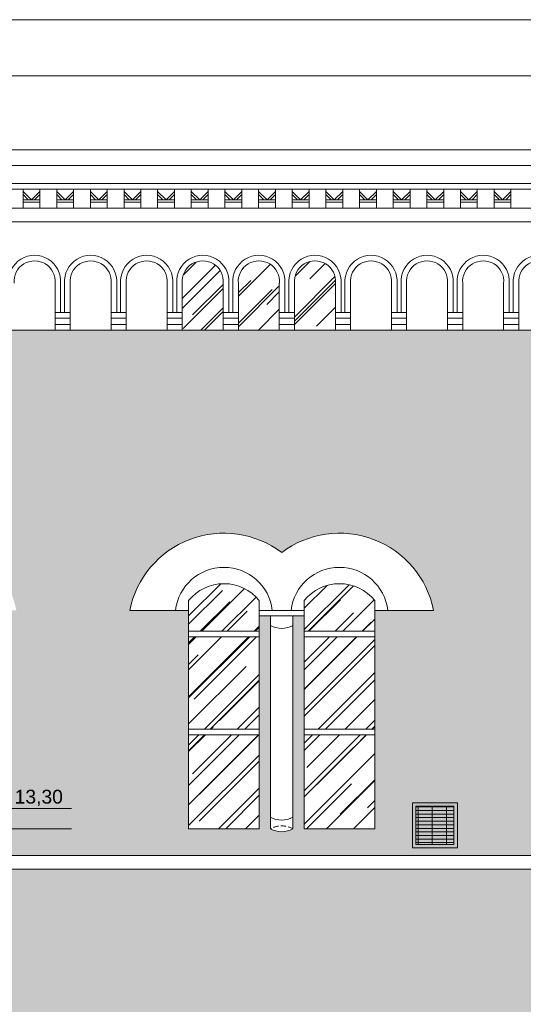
# Model space of a CAD drawing. Header units: millimetres. Extents: x -5254 to 173417, y -28809 to -6400.
# Tile 175 of 256: x 129627 to 130076, y -18585 to -17707. Entities that reach past the tile are written whole.
import ezdxf

# ---------------------------------------------------------------- set-up
doc = ezdxf.new("R2010")
doc.units = ezdxf.units.MM
doc.linetypes.add('HIDDEN', pattern=[9.525, 6.35, -3.175])
for name, color, linetype, lineweight in [('mre_cegła', 7, 'Continuous', 5), ('mre_cienka', 7, 'Continuous', 15), ('mre_cienkie', 7, 'Continuous', 9), ('mre_drewno', 7, 'Continuous', 9), ('mre_koty', 7, 'Continuous', 13), ('mre_szyby', 7, 'Continuous', 13), ('mre_tabela', 7, 'Continuous', 20), ('mre_wentylacja', 7, 'Continuous', 9)]:
    doc.layers.add(name, color=color, linetype=linetype, lineweight=lineweight)
doc.styles.add('TABELKA', font='arial.ttf')
pattern_1 = [(45, (103653.63, -20518.618), (21.552615, 57.47364), [381, -50.8, 127, -25.4]), (45, (103668.536, -20485.75), (-41.847994, 5.92697), [76.2, -8.382, 152.4, -19.05]), (45, (103647.343, -20494.372), (81.36112, 105.428207), [203.2, -35.56, 101.6, -25.4])]

# ---------------------------------------------------------------- blocks, each defined once
blk = doc.blocks.new('KOTA')
at = {"color": 0}
for p, q in [((0, 0), (0, 50)), ((-16.57, 20), (76.79, 20)), ((-16.57, 20), (0, 0))]:
    blk.add_line(p, q, dxfattribs=at)
at = {"color": 0, "style": 'TABELKA', "flags": 4}
blk.add_attdef('POZIOM', (1.41, 25), '', height=13.67, rotation=360, dxfattribs=at)

msp = doc.modelspace()

# ---------------------------------------------------------------- hatches: boundary and pattern name
at = {"layer": 'mre_cegła'}
h = msp.add_hatch(dxfattribs=at)
h.set_pattern_fill('AR-BRSTD', color=256, scale=0.11)
h.set_pattern_definition([(0, (103653.629, -20518.6184), (0, 7.451598), []), (90, (103653.629, -20518.618), (-11.176, 7.451598), [7.451598, -7.451598])])
h.paths.add_polyline_path([(130361.99, -18464.55), (129199.99, -18464.55), (129199.99, -18972.05), (129606.8, -18972.05), (129591.89, -18954.05), (129606.8, -18954.05), (129606.8, -18972.05), (130361.99, -18972.05)])
h.paths.add_polyline_path([(129968.58, -18654.19), (129968.58, -18679.16), (129958.58, -18679.16), (129958.58, -18871.05), (129968.08, -18871.05), (129968.08, -18892.05), (129943.58, -18892.05), (129943.58, -18886.05), (129933.49, -18886.05), (129928.49, -18886.05), (129792.49, -18886.05), (129787.58, -18886.05), (129777.58, -18886.05), (129777.58, -18892.05), (129753.08, -18892.05), (129753.08, -18871.05), (129762.58, -18871.05), (129762.58, -18679.16), (129752.58, -18679.16), (129752.58, -18654.19, -0.343883)], flags=16)
h.paths.add_polyline_path([(129943.49, -18679.09), (129943.49, -18679.16, 0.326659), (129777.49, -18679.16), (129777.49, -18679.23, -0.32666)], flags=0)
h.paths.add_polyline_path([(129928.49, -18687.05), (129928.49, -18881.05), (129792.49, -18881.05), (129792.49, -18687.05, -0.294118)], flags=0)
h.paths.add_polyline_path([(129596.58, -18654.19), (129596.58, -18679.16), (129586.58, -18679.16), (129586.58, -18871.05), (129596.08, -18871.05), (129596.08, -18892.05), (129571.58, -18892.05), (129571.58, -18886.05), (129561.49, -18886.05), (129556.49, -18886.05), (129420.49, -18886.05), (129415.58, -18886.05), (129405.58, -18886.05), (129405.58, -18892.05), (129381.08, -18892.05), (129381.08, -18871.05), (129390.58, -18871.05), (129390.58, -18679.16), (129380.58, -18679.16), (129380.58, -18654.19, -0.343883)], flags=16)
h.paths.add_polyline_path([(129855.49, -18742.33), (129865.49, -18742.33), (129865.49, -18744.33), (129855.49, -18744.33)], flags=0)
h.paths.add_polyline_path([(129571.49, -18679.16, 0.326659), (129405.49, -18679.16), (129405.49, -18679.23, -0.32666), (129571.49, -18679.09)], flags=0)
h.paths.add_polyline_path([(129556.49, -18687.05), (129556.49, -18881.05), (129420.49, -18881.05), (129420.49, -18687.05, -0.294118)], flags=0)
h.paths.add_polyline_path([(129865.49, -18754.33), (129865.49, -18756.33), (129855.49, -18756.33), (129855.49, -18754.33)], flags=0)
h.paths.add_polyline_path([(129493.49, -18742.33), (129493.49, -18744.33), (129483.49, -18744.33), (129483.49, -18742.33)], flags=0)
h.paths.add_polyline_path([(129493.49, -18754.33), (129493.49, -18756.33), (129483.49, -18756.33), (129483.49, -18754.33)], flags=0)
h.paths.add_polyline_path([(129614.36, -18886.05), (129599.45, -18868.05), (129614.36, -18868.05)], flags=16)
h.paths.add_polyline_path([(130122.58, -18654.19, -0.343883), (130338.58, -18654.19), (130338.58, -18679.16), (130328.58, -18679.16), (130328.58, -18871.05), (130338.08, -18871.05), (130338.08, -18892.05), (130313.58, -18892.05), (130313.58, -18886.05), (130303.49, -18886.05), (130298.49, -18886.05), (130162.49, -18886.05), (130157.58, -18886.05), (130147.58, -18886.05), (130147.58, -18892.05), (130123.08, -18892.05), (130123.08, -18871.05), (130132.58, -18871.05), (130132.58, -18679.16), (130122.58, -18679.16)], flags=16)
h.paths.add_polyline_path([(130313.49, -18679.09), (130313.49, -18679.16, 0.326659), (130147.49, -18679.16), (130147.49, -18679.23, -0.32666)], flags=0)
h.paths.add_polyline_path([(130162.49, -18687.05, -0.294118), (130298.49, -18687.05), (130298.49, -18881.05), (130162.49, -18881.05)], flags=0)
h.paths.add_polyline_path([(130235.49, -18742.33), (130235.49, -18744.33), (130225.49, -18744.33), (130225.49, -18742.33)], flags=0)
h.paths.add_polyline_path([(130235.49, -18754.33), (130235.49, -18756.33), (130225.49, -18756.33), (130225.49, -18754.33)], flags=0)
h.paths.add_polyline_path([(132107.49, -18464.55), (130923.49, -18464.55), (130923.49, -18972.05), (132107.49, -18972.05)])
h.paths.add_polyline_path([(131185.08, -18654.19), (131185.08, -18679.16), (131175.08, -18679.16), (131175.08, -18871.05), (131184.58, -18871.05), (131184.58, -18892.05), (131160.08, -18892.05), (131160.08, -18886.05), (131149.99, -18886.05), (131144.99, -18886.05), (131008.99, -18886.05), (131004.08, -18886.05), (130994.08, -18886.05), (130994.08, -18892.05), (130969.58, -18892.05), (130969.58, -18871.05), (130979.08, -18871.05), (130979.08, -18679.16), (130969.08, -18679.16), (130969.08, -18654.19, -0.343883)], flags=16)
h.paths.add_polyline_path([(131159.99, -18679.09), (131159.99, -18679.16, 0.326659), (130993.99, -18679.16), (130993.99, -18679.23, -0.32666)], flags=0)
h.paths.add_polyline_path([(131144.99, -18687.05), (131144.99, -18881.05), (131008.99, -18881.05), (131008.99, -18687.05, -0.294118)], flags=0)
h.paths.add_polyline_path([(131071.99, -18742.33), (131081.99, -18742.33), (131081.99, -18744.33), (131071.99, -18744.33)], flags=0)
h.paths.add_polyline_path([(131081.99, -18754.33), (131081.99, -18756.33), (131071.99, -18756.33), (131071.99, -18754.33)], flags=0)
h.paths.add_polyline_path([(131339.08, -18654.19, -0.343883), (131555.08, -18654.19), (131555.08, -18679.16), (131545.08, -18679.16), (131545.08, -18871.05), (131554.58, -18871.05), (131554.58, -18892.05), (131530.08, -18892.05), (131530.08, -18886.05), (131519.99, -18886.05), (131514.99, -18886.05), (131378.99, -18886.05), (131374.08, -18886.05), (131364.08, -18886.05), (131364.08, -18892.05), (131339.58, -18892.05), (131339.58, -18871.05), (131349.08, -18871.05), (131349.08, -18679.16), (131339.08, -18679.16)], flags=16)
h.paths.add_polyline_path([(131529.99, -18679.09), (131529.99, -18679.16, 0.326659), (131363.99, -18679.16), (131363.99, -18679.23, -0.32666)], flags=0)
h.paths.add_polyline_path([(131378.99, -18687.05, -0.294118), (131514.99, -18687.05), (131514.99, -18881.05), (131378.99, -18881.05)], flags=0)
h.paths.add_polyline_path([(131451.99, -18742.33), (131451.99, -18744.33), (131441.99, -18744.33), (131441.99, -18742.33)], flags=0)
h.paths.add_polyline_path([(131451.99, -18754.33), (131451.99, -18756.33), (131441.99, -18756.33), (131441.99, -18754.33)], flags=0)
h.paths.add_polyline_path([(131711.08, -18654.19, -0.343883), (131927.08, -18654.19), (131927.08, -18679.16), (131917.08, -18679.16), (131917.08, -18871.05), (131926.58, -18871.05), (131926.58, -18892.05), (131902.08, -18892.05), (131902.08, -18886.05), (131891.99, -18886.05), (131886.99, -18886.05), (131750.99, -18886.05), (131746.08, -18886.05), (131736.08, -18886.05), (131736.08, -18892.05), (131711.58, -18892.05), (131711.58, -18871.05), (131721.08, -18871.05), (131721.08, -18679.16), (131711.08, -18679.16)], flags=16)
h.paths.add_polyline_path([(131901.99, -18679.09), (131901.99, -18679.16, 0.326659), (131735.99, -18679.16), (131735.99, -18679.23, -0.32666)], flags=0)
h.paths.add_polyline_path([(131750.99, -18687.05, -0.294118), (131886.99, -18687.05), (131886.99, -18881.05), (131750.99, -18881.05)], flags=0)
h.paths.add_polyline_path([(131823.99, -18742.33), (131823.99, -18744.33), (131813.99, -18744.33), (131813.99, -18742.33)], flags=0)
h.paths.add_polyline_path([(131823.99, -18754.33), (131823.99, -18756.33), (131813.99, -18756.33), (131813.99, -18754.33)], flags=0)
h.paths.add_polyline_path([(131937.17, -18865.55), (131952.08, -18865.55), (131952.08, -18883.55)], flags=16)
h.paths.add_polyline_path([(131929.61, -18951.55), (131944.52, -18951.55), (131944.52, -18969.55)], flags=16)
h.paths.add_polyline_path([(132107.49, -17983.88), (130923.49, -17983.88), (130923.49, -18452.55), (132107.49, -18452.55)])
h.paths.add_polyline_path([(131212.5, -18233.78), (131160.08, -18233.78), (131160.08, -18428.62), (131097.08, -18428.62), (131097.08, -18238.78), (131087.08, -18238.78), (131087.08, -18428.62, -0.256629), (131067.08, -18428.62), (131067.08, -18238.78), (131057.08, -18238.78), (131057.08, -18428.62), (130994.08, -18428.62), (130994.08, -18233.78), (130941.67, -18233.78, -0.552546), (131077.08, -18182.22, -0.552546)], flags=16)
h.paths.add_polyline_path([(131447.08, -18182.22, -0.552546), (131582.5, -18233.78), (131530.08, -18233.78), (131530.08, -18428.62), (131467.08, -18428.62), (131467.08, -18238.78), (131457.08, -18238.78), (131457.08, -18428.62, -0.256629), (131437.08, -18428.62), (131437.08, -18238.78), (131427.08, -18238.78), (131427.08, -18428.62), (131364.08, -18428.62), (131364.08, -18233.78), (131311.67, -18233.78, -0.552546)], flags=16)
h.paths.add_polyline_path([(131819.08, -18182.22, -0.552546), (131954.5, -18233.78), (131902.08, -18233.78), (131902.08, -18428.62), (131839.08, -18428.62), (131839.08, -18238.78), (131829.08, -18238.78), (131829.08, -18428.62, -0.256629), (131809.08, -18428.62), (131809.08, -18238.78), (131799.08, -18238.78), (131799.08, -18428.62), (131736.08, -18428.62), (131736.08, -18233.78), (131683.67, -18233.78, -0.552546)], flags=16)
h.paths.add_polyline_path([(131919.54, -18410.62), (131934.44, -18410.62), (131934.44, -18428.62)], flags=16)
h.paths.add_polyline_path([(130361.99, -17983.88), (129199.99, -17983.88), (129199.99, -18452.55), (130361.99, -18452.55), (130361.99, -18233.78), (130313.58, -18233.78), (130313.58, -18428.62), (130250.58, -18428.62), (130250.58, -18238.78), (130240.58, -18238.78), (130240.58, -18428.62, -0.256629), (130220.58, -18428.62), (130220.58, -18238.78), (130210.58, -18238.78), (130210.58, -18428.62), (130147.58, -18428.62), (130147.58, -18233.78), (130095.17, -18233.78, -0.552546), (130230.58, -18182.22, -0.498751), (130361.99, -18219.94)])
h.paths.add_polyline_path([(129996, -18233.78), (129943.58, -18233.78), (129943.58, -18428.62), (129880.58, -18428.62), (129880.58, -18238.78), (129870.58, -18238.78), (129870.58, -18428.62, -0.256629), (129850.58, -18428.62), (129850.58, -18238.78), (129840.58, -18238.78), (129840.58, -18428.62), (129777.58, -18428.62), (129777.58, -18233.78), (129725.17, -18233.78, -0.552546), (129860.58, -18182.22, -0.552546)], flags=16)
h.paths.add_polyline_path([(129624, -18233.78), (129571.58, -18233.78), (129571.58, -18428.62), (129508.58, -18428.62), (129508.58, -18238.78), (129498.58, -18238.78), (129498.58, -18428.62, -0.256629), (129478.58, -18428.62), (129478.58, -18238.78), (129468.58, -18238.78), (129468.58, -18428.62), (129405.58, -18428.62), (129405.58, -18233.78), (129353.17, -18233.78, -0.552546), (129488.58, -18182.22, -0.552546)], flags=16)
h.paths.add_polyline_path([(129603.94, -18410.62), (129603.94, -18428.62), (129589.04, -18410.62)], flags=16)
h.paths.add_polyline_path([(131614.3, -18436.18), (131679.52, -18436.18), (131679.52, -18414), (131614.3, -18414)], flags=24)
h.paths.add_polyline_path([(131934.49, -18412.25), (131999.7, -18412.25), (131999.7, -18390.07), (131934.49, -18390.07)], flags=24)
h.paths.add_polyline_path([(129283.8, -18436.18), (129349.02, -18436.18), (129349.02, -18414), (129283.8, -18414)], flags=24)
h.paths.add_polyline_path([(129603.99, -18412.25), (129669.2, -18412.25), (129669.2, -18390.07), (129603.99, -18390.07)], flags=24)
at = {"layer": 'mre_szyby'}
h = msp.add_hatch(dxfattribs=at)
h.set_pattern_fill('AR-RROOF', color=256, angle=45)
h.set_pattern_definition(pattern_1)
h.paths.add_polyline_path([(129458.47, -17942.11, 1.09589), (129421.97, -17942.11), (129421.97, -17983.88), (129458.47, -17983.88), (129458.47, -17968.21)])
h.paths.add_polyline_path([(129471.97, -17942.11), (129471.97, -17983.88), (129508.47, -17983.88), (129508.47, -17942.11, 1.09589)])
h.paths.add_polyline_path([(129808.47, -17942.11, 1.09589), (129771.97, -17942.11), (129771.97, -17983.88), (129808.47, -17983.88), (129808.47, -17968.21)])
h.paths.add_polyline_path([(129858.47, -17942.11, 1.09589), (129821.97, -17942.11), (129821.97, -17983.88), (129858.47, -17983.88), (129858.47, -17968.21)])
h.paths.add_polyline_path([(129908.47, -17942.11, 1.09589), (129871.97, -17942.11), (129871.97, -17983.88), (129908.47, -17983.88), (129908.47, -17968.21)])
h.paths.add_polyline_path([(130158.47, -17942.11, 1.09589), (130121.97, -17942.11), (130121.97, -17983.88), (130158.47, -17983.88), (130158.47, -17968.21)])
h.paths.add_polyline_path([(130208.47, -17942.11, 1.09589), (130171.97, -17942.11), (130171.97, -17983.88), (130208.47, -17983.88), (130208.47, -17968.21)])
h.paths.add_polyline_path([(130258.47, -17942.11, 1.09589), (130221.97, -17942.11), (130221.97, -17983.88), (130258.47, -17983.88)])
h = msp.add_hatch(dxfattribs=at)
h.set_pattern_fill('AR-RROOF', color=256, angle=45)
h.set_pattern_definition(pattern_1)
h.paths.add_polyline_path([(129468.58, -18224.98, 0.47619), (129405.58, -18224.98), (129405.58, -18252.5), (129468.58, -18252.5)])
h.paths.add_polyline_path([(129468.58, -18257.5), (129405.58, -18257.5), (129405.58, -18339.79), (129468.58, -18339.79)])
h.paths.add_polyline_path([(129468.58, -18344.79), (129405.58, -18344.79), (129405.58, -18428.62), (129468.58, -18428.62)])
h.paths.add_polyline_path([(129571.58, -18344.79), (129508.58, -18344.79), (129508.58, -18428.62), (129571.58, -18428.62)])
h.paths.add_polyline_path([(129571.58, -18257.5), (129508.58, -18257.5), (129508.58, -18339.79), (129571.58, -18339.79)])
h.paths.add_polyline_path([(129571.58, -18224.98, 0.47619), (129508.58, -18224.98), (129508.58, -18252.5), (129571.58, -18252.5)])
h.paths.add_polyline_path([(129840.58, -18224.98, 0.47619), (129777.58, -18224.98), (129777.58, -18252.5), (129840.58, -18252.5)])
h.paths.add_polyline_path([(129840.58, -18257.5), (129777.58, -18257.5), (129777.58, -18339.79), (129840.58, -18339.79)])
h.paths.add_polyline_path([(129840.58, -18344.79), (129777.58, -18344.79), (129777.58, -18428.62), (129840.58, -18428.62)])
h.paths.add_polyline_path([(129943.58, -18344.79), (129880.58, -18344.79), (129880.58, -18428.62), (129943.58, -18428.62)])
h.paths.add_polyline_path([(129943.58, -18257.5), (129880.58, -18257.5), (129880.58, -18339.79), (129943.58, -18339.79)])
h.paths.add_polyline_path([(129880.58, -18224.98), (129880.58, -18252.5), (129943.58, -18252.5), (129943.58, -18224.98, 0.47619)])
h.paths.add_polyline_path([(130313.58, -18224.98, 0.47619), (130250.58, -18224.98), (130250.58, -18252.5), (130313.58, -18252.5)])
h.paths.add_polyline_path([(130210.58, -18224.98, 0.47619), (130147.58, -18224.98), (130147.58, -18252.5), (130210.58, -18252.5)])
h.paths.add_polyline_path([(130210.58, -18257.5), (130147.58, -18257.5), (130147.58, -18339.79), (130210.58, -18339.79)])
h.paths.add_polyline_path([(130313.58, -18257.5), (130250.58, -18257.5), (130250.58, -18339.79), (130313.58, -18339.79)])
h.paths.add_polyline_path([(130210.58, -18344.79), (130147.58, -18344.79), (130147.58, -18428.62), (130210.58, -18428.62)])
h.paths.add_polyline_path([(130313.58, -18344.79), (130250.58, -18344.79), (130250.58, -18428.62), (130313.58, -18428.62)])
h.paths.add_polyline_path([(129556.49, -18687.05, 0.133862), (129493.49, -18667.15), (129493.49, -18742.33), (129556.49, -18742.33)])
h.paths.add_polyline_path([(129483.49, -18667.15, 0.133862), (129420.49, -18687.05), (129420.49, -18742.33), (129483.49, -18742.33)])
h.paths.add_polyline_path([(129483.49, -18756.33), (129420.49, -18756.33), (129420.49, -18810.61), (129483.49, -18810.61)])
h.paths.add_polyline_path([(129483.49, -18829.63), (129483.49, -18815.61), (129420.49, -18815.61), (129420.49, -18881.05), (129483.49, -18881.05)])
h.paths.add_polyline_path([(129556.49, -18815.61), (129493.49, -18815.61), (129493.49, -18829.63), (129493.49, -18881.05), (129556.49, -18881.05)])
h.paths.add_polyline_path([(129556.49, -18756.33), (129493.49, -18756.33), (129493.49, -18810.61), (129556.49, -18810.61)])
h.paths.add_polyline_path([(129928.49, -18687.05, 0.133862), (129865.49, -18667.15), (129865.49, -18742.33), (129928.49, -18742.33)])
h.paths.add_polyline_path([(129855.49, -18667.15, 0.133862), (129792.49, -18687.05), (129792.49, -18742.33), (129855.49, -18742.33)])
h.paths.add_polyline_path([(129855.49, -18756.33), (129792.49, -18756.33), (129792.49, -18810.61), (129855.49, -18810.61)])
h.paths.add_polyline_path([(129928.49, -18756.33), (129865.49, -18756.33), (129865.49, -18810.61), (129928.49, -18810.61)])
h.paths.add_polyline_path([(129855.49, -18829.63), (129855.49, -18815.61), (129792.49, -18815.61), (129792.49, -18881.05), (129855.49, -18881.05)])
h.paths.add_polyline_path([(129928.49, -18815.61), (129865.49, -18815.61), (129865.49, -18829.63), (129865.49, -18881.05), (129928.49, -18881.05)])
h.paths.add_polyline_path([(130225.49, -18667.15, 0.133862), (130162.49, -18687.05), (130162.49, -18742.33), (130225.49, -18742.33)])
h.paths.add_polyline_path([(130298.49, -18687.05, 0.133862), (130235.49, -18667.15), (130235.49, -18742.33), (130298.49, -18742.33)])
h.paths.add_polyline_path([(130225.49, -18756.33), (130162.49, -18756.33), (130162.49, -18810.61), (130225.49, -18810.61)])
h.paths.add_polyline_path([(130298.49, -18756.33), (130235.49, -18756.33), (130235.49, -18810.61), (130298.49, -18810.61)])
h.paths.add_polyline_path([(130225.49, -18829.63), (130225.49, -18815.61), (130162.49, -18815.61), (130162.49, -18881.05), (130225.49, -18881.05)])
h.paths.add_polyline_path([(130298.49, -18815.61), (130235.49, -18815.61), (130235.49, -18829.63), (130235.49, -18881.05), (130298.49, -18881.05)])
h.paths.add_polyline_path([(129483.49, -19085.15, 0.133862), (129420.49, -19105.05), (129420.49, -19160.33), (129483.49, -19160.33)])
h.paths.add_polyline_path([(129556.49, -19105.05, 0.133862), (129493.49, -19085.15), (129493.49, -19160.33), (129556.49, -19160.33)])
h.paths.add_polyline_path([(129483.49, -19174.33), (129420.49, -19174.33), (129420.49, -19228.61), (129483.49, -19228.61)])
h.paths.add_polyline_path([(129556.49, -19174.33), (129493.49, -19174.33), (129493.49, -19228.61), (129556.49, -19228.61)])
h.paths.add_polyline_path([(129483.49, -19247.63), (129483.49, -19233.61), (129420.49, -19233.61), (129420.49, -19299.05), (129483.49, -19299.05)])
h.paths.add_polyline_path([(129556.49, -19233.61), (129493.49, -19233.61), (129493.49, -19247.63), (129493.49, -19299.05), (129556.49, -19299.05)])
h.paths.add_polyline_path([(129855.49, -19085.15, 0.133862), (129792.49, -19105.05), (129792.49, -19160.33), (129855.49, -19160.33)])
h.paths.add_polyline_path([(129928.49, -19105.05, 0.133862), (129865.49, -19085.15), (129865.49, -19160.33), (129928.49, -19160.33)])
h.paths.add_polyline_path([(129855.49, -19174.33), (129792.49, -19174.33), (129792.49, -19228.61), (129855.49, -19228.61)])
h.paths.add_polyline_path([(129928.49, -19174.33), (129865.49, -19174.33), (129865.49, -19228.61), (129928.49, -19228.61)])
h.paths.add_polyline_path([(129855.49, -19247.63), (129855.49, -19233.61), (129792.49, -19233.61), (129792.49, -19299.05), (129855.49, -19299.05)])
h.paths.add_polyline_path([(129928.49, -19233.61), (129865.49, -19233.61), (129865.49, -19247.63), (129865.49, -19299.05), (129928.49, -19299.05)])
h.paths.add_polyline_path([(130225.49, -19085.15, 0.133862), (130162.49, -19105.05), (130162.49, -19160.33), (130225.49, -19160.33)])
h.paths.add_polyline_path([(130298.49, -19105.05, 0.133862), (130235.49, -19085.15), (130235.49, -19160.33), (130298.49, -19160.33)])
h.paths.add_polyline_path([(130225.49, -19174.33), (130162.49, -19174.33), (130162.49, -19228.61), (130225.49, -19228.61)])
h.paths.add_polyline_path([(130298.49, -19174.33), (130235.49, -19174.33), (130235.49, -19228.61), (130298.49, -19228.61)])
h.paths.add_polyline_path([(130225.49, -19247.63), (130225.49, -19233.61), (130162.49, -19233.61), (130162.49, -19299.05), (130225.49, -19299.05)])
h.paths.add_polyline_path([(130298.49, -19233.61), (130235.49, -19233.61), (130235.49, -19247.63), (130235.49, -19299.05), (130298.49, -19299.05)])
h.paths.add_polyline_path([(129483.49, -19504.18, 0.153939), (129430.49, -19524.05), (129430.49, -19579.33), (129483.49, -19579.33)])
h.paths.add_polyline_path([(129546.49, -19524.05, 0.153939), (129493.49, -19504.18), (129493.49, -19579.33), (129546.49, -19579.33)])
h.paths.add_polyline_path([(129483.49, -19593.33), (129430.49, -19593.33), (129430.49, -19647.61), (129483.49, -19647.61)])
h.paths.add_polyline_path([(129546.49, -19593.33), (129493.49, -19593.33), (129493.49, -19647.61), (129546.49, -19647.61)])
h.paths.add_polyline_path([(129483.49, -19666.63), (129483.49, -19652.61), (129430.49, -19652.61), (129430.49, -19718.05), (129483.49, -19718.05)])
h.paths.add_polyline_path([(129546.49, -19652.61), (129493.49, -19652.61), (129493.49, -19666.63), (129493.49, -19718.05), (129546.49, -19718.05)])
h.paths.add_polyline_path([(129855.49, -19504.18, 0.153939), (129802.49, -19524.05), (129802.49, -19579.33), (129855.49, -19579.33)])
h.paths.add_polyline_path([(129918.49, -19524.05, 0.153939), (129865.49, -19504.18), (129865.49, -19579.33), (129918.49, -19579.33)])
h.paths.add_polyline_path([(129855.49, -19593.33), (129802.49, -19593.33), (129802.49, -19647.61), (129855.49, -19647.61)])
h.paths.add_polyline_path([(129918.49, -19593.33), (129865.49, -19593.33), (129865.49, -19647.61), (129918.49, -19647.61)])
h.paths.add_polyline_path([(129855.49, -19666.63), (129855.49, -19652.61), (129802.49, -19652.61), (129802.49, -19718.05), (129855.49, -19718.05)])
h.paths.add_polyline_path([(129918.49, -19652.61), (129865.49, -19652.61), (129865.49, -19666.63), (129865.49, -19718.05), (129918.49, -19718.05)])
h.paths.add_polyline_path([(130225.49, -19504.18, 0.153939), (130172.49, -19524.05), (130172.49, -19579.33), (130225.49, -19579.33)])
h.paths.add_polyline_path([(130288.49, -19524.05, 0.153939), (130235.49, -19504.18), (130235.49, -19579.33), (130288.49, -19579.33)])
h.paths.add_polyline_path([(130225.49, -19593.33), (130172.49, -19593.33), (130172.49, -19647.61), (130225.49, -19647.61)])
h.paths.add_polyline_path([(130288.49, -19593.33), (130235.49, -19593.33), (130235.49, -19647.61), (130288.49, -19647.61)])
h.paths.add_polyline_path([(130225.49, -19666.63), (130225.49, -19652.61), (130172.49, -19652.61), (130172.49, -19718.05), (130225.49, -19718.05)])
h.paths.add_polyline_path([(130288.49, -19652.61), (130235.49, -19652.61), (130235.49, -19666.63), (130235.49, -19718.05), (130288.49, -19718.05)])
h.paths.add_polyline_path([(131134.99, -19652.61), (131081.99, -19652.61), (131081.99, -19666.63), (131081.99, -19718.05), (131134.99, -19718.05)])
h.paths.add_polyline_path([(131071.99, -19666.63), (131071.99, -19652.61), (131018.99, -19652.61), (131018.99, -19718.05), (131071.99, -19718.05)])
h.paths.add_polyline_path([(131071.99, -19593.33), (131018.99, -19593.33), (131018.99, -19647.61), (131071.99, -19647.61)])
h.paths.add_polyline_path([(131134.99, -19593.33), (131081.99, -19593.33), (131081.99, -19647.61), (131134.99, -19647.61)])
h.paths.add_polyline_path([(131134.99, -19524.05, 0.153939), (131081.99, -19504.18), (131081.99, -19579.33), (131134.99, -19579.33)])
h.paths.add_polyline_path([(131071.99, -19504.18, 0.153939), (131018.99, -19524.05), (131018.99, -19579.33), (131071.99, -19579.33)])
at = {"layer": 'mre_wentylacja'}
h = msp.add_hatch(dxfattribs=at)
h.set_pattern_fill('GRATE', color=256, scale=4)
h.set_pattern_definition([(0, (153337.4014, -7934.8488), (0, 3.175), []), (90, (153337.401, -7934.849), (-12.7, 8e-16), [])])
h.paths.add_polyline_path([(130014.19, -18408.57), (129980.19, -18408.57), (129980.19, -18442.57), (130014.19, -18442.57)])

# ---------------------------------------------------------------- linework, layer by layer
at = {"layer": 'mre_cienka'}
for points in [[(129199.99, -17823.11), (132107.49, -17823.11)], [(129199.99, -17837.11), (132107.49, -17837.11)]]:
    msp.add_lwpolyline(points, dxfattribs=at)
at = {"layer": 'mre_cienkie'}
msp.add_line((129673.05, -18428.62), (129589.04, -18428.62), dxfattribs=at)
for points in [[(132107.49, -17837.11), (129199.99, -17837.11)], [(132107.49, -17853.11), (129199.99, -17853.11)], [(132107.49, -17858.11), (129199.99, -17858.11)], [(129629.99, -17875.11), (129629.99, -17858.11)], [(129629.99, -17860.11), (129637.49, -17867.61)], [(129644.99, -17860.11), (129637.49, -17867.61)], [(129644.99, -17875.11), (129644.99, -17858.11)], [(129659.99, -17875.11), (129659.99, -17858.11)], [(129659.99, -17860.11), (129667.49, -17867.61)], [(129674.99, -17860.11), (129667.49, -17867.61)], [(129674.99, -17875.11), (129674.99, -17858.11)], [(129689.99, -17875.11), (129689.99, -17858.11)], [(129689.99, -17860.11), (129697.49, -17867.61)], [(129704.99, -17860.11), (129697.49, -17867.61)], [(129704.99, -17875.11), (129704.99, -17858.11)], [(129719.99, -17875.11), (129719.99, -17858.11)], [(129719.99, -17860.11), (129727.49, -17867.61)], [(129734.99, -17860.11), (129727.49, -17867.61)], [(129734.99, -17875.11), (129734.99, -17858.11)], [(129749.99, -17875.11), (129749.99, -17858.11)], [(129749.99, -17860.11), (129757.49, -17867.61)], [(129764.99, -17860.11), (129757.49, -17867.61)], [(129764.99, -17875.11), (129764.99, -17858.11)], [(129779.99, -17875.11), (129779.99, -17858.11)], [(129779.99, -17860.11), (129787.49, -17867.61)], [(129794.99, -17860.11), (129787.49, -17867.61)], [(129794.99, -17875.11), (129794.99, -17858.11)], [(129809.99, -17875.11), (129809.99, -17858.11)], [(129809.99, -17860.11), (129817.49, -17867.61)], [(129824.99, -17860.11), (129817.49, -17867.61)], [(129824.99, -17875.11), (129824.99, -17858.11)], [(129839.99, -17875.11), (129839.99, -17858.11)], [(129839.99, -17860.11), (129847.49, -17867.61)], [(129854.99, -17860.11), (129847.49, -17867.61)], [(129854.99, -17875.11), (129854.99, -17858.11)], [(129869.99, -17875.11), (129869.99, -17858.11)], [(129869.99, -17860.11), (129877.49, -17867.61)], [(129884.99, -17860.11), (129877.49, -17867.61)], [(129884.99, -17875.11), (129884.99, -17858.11)], [(129899.99, -17875.11), (129899.99, -17858.11)], [(129899.99, -17860.11), (129907.49, -17867.61)], [(129914.99, -17860.11), (129907.49, -17867.61)], [(129914.99, -17875.11), (129914.99, -17858.11)], [(129929.99, -17875.11), (129929.99, -17858.11)], [(129929.99, -17860.11), (129937.49, -17867.61)], [(129944.99, -17860.11), (129937.49, -17867.61)], [(129944.99, -17875.11), (129944.99, -17858.11)], [(129959.99, -17875.11), (129959.99, -17858.11)], [(129959.99, -17860.11), (129967.49, -17867.61)], [(129974.99, -17860.11), (129967.49, -17867.61)], [(129974.99, -17875.11), (129974.99, -17858.11)], [(129989.99, -17875.11), (129989.99, -17858.11)], [(129989.99, -17860.11), (129997.49, -17867.61)], [(130004.99, -17860.11), (129997.49, -17867.61)], [(130004.99, -17875.11), (130004.99, -17858.11)], [(130019.99, -17875.11), (130019.99, -17858.11)], [(130019.99, -17860.11), (130027.49, -17867.61)], [(130034.99, -17860.11), (130027.49, -17867.61)], [(130034.99, -17875.11), (130034.99, -17858.11)], [(130049.99, -17875.11), (130049.99, -17858.11)], [(130049.99, -17860.11), (130057.49, -17867.61)], [(130064.99, -17860.11), (130057.49, -17867.61)], [(130064.99, -17875.11), (130064.99, -17858.11)], [(129629.99, -17862.93), (129634.66, -17867.61)], [(129637.49, -17867.61), (129629.99, -17867.61)], [(129637.49, -17869.61), (129629.99, -17869.61)], [(129637.49, -17867.61), (129644.99, -17867.61)], [(129637.49, -17869.61), (129644.99, -17869.61)], [(129644.99, -17862.93), (129640.32, -17867.61)], [(129659.99, -17862.93), (129664.66, -17867.61)], [(129667.49, -17867.61), (129659.99, -17867.61)], [(129667.49, -17869.61), (129659.99, -17869.61)], [(129667.49, -17867.61), (129674.99, -17867.61)], [(129667.49, -17869.61), (129674.99, -17869.61)], [(129674.99, -17862.93), (129670.32, -17867.61)], [(129689.99, -17862.93), (129694.66, -17867.61)], [(129697.49, -17867.61), (129689.99, -17867.61)], [(129697.49, -17869.61), (129689.99, -17869.61)], [(129697.49, -17867.61), (129704.99, -17867.61)], [(129697.49, -17869.61), (129704.99, -17869.61)], [(129704.99, -17862.93), (129700.32, -17867.61)], [(129719.99, -17862.93), (129724.66, -17867.61)], [(129727.49, -17867.61), (129719.99, -17867.61)], [(129727.49, -17869.61), (129719.99, -17869.61)], [(129727.49, -17867.61), (129734.99, -17867.61)], [(129727.49, -17869.61), (129734.99, -17869.61)], [(129734.99, -17862.93), (129730.32, -17867.61)], [(129749.99, -17862.93), (129754.66, -17867.61)], [(129757.49, -17867.61), (129749.99, -17867.61)], [(129757.49, -17869.61), (129749.99, -17869.61)], [(129757.49, -17867.61), (129764.99, -17867.61)], [(129757.49, -17869.61), (129764.99, -17869.61)], [(129764.99, -17862.93), (129760.32, -17867.61)], [(129779.99, -17862.93), (129784.66, -17867.61)], [(129787.49, -17867.61), (129779.99, -17867.61)], [(129787.49, -17869.61), (129779.99, -17869.61)], [(129787.49, -17867.61), (129794.99, -17867.61)], [(129787.49, -17869.61), (129794.99, -17869.61)], [(129794.99, -17862.93), (129790.32, -17867.61)], [(129809.99, -17862.93), (129814.66, -17867.61)], [(129817.49, -17867.61), (129809.99, -17867.61)], [(129817.49, -17869.61), (129809.99, -17869.61)], [(129817.49, -17867.61), (129824.99, -17867.61)], [(129817.49, -17869.61), (129824.99, -17869.61)], [(129824.99, -17862.93), (129820.32, -17867.61)], [(129839.99, -17862.93), (129844.66, -17867.61)], [(129847.49, -17867.61), (129839.99, -17867.61)], [(129847.49, -17869.61), (129839.99, -17869.61)], [(129847.49, -17867.61), (129854.99, -17867.61)], [(129847.49, -17869.61), (129854.99, -17869.61)], [(129854.99, -17862.93), (129850.32, -17867.61)], [(129869.99, -17862.93), (129874.66, -17867.61)], [(129877.49, -17867.61), (129869.99, -17867.61)], [(129877.49, -17869.61), (129869.99, -17869.61)], [(129877.49, -17867.61), (129884.99, -17867.61)], [(129877.49, -17869.61), (129884.99, -17869.61)], [(129884.99, -17862.93), (129880.32, -17867.61)], [(129899.99, -17862.93), (129904.66, -17867.61)], [(129907.49, -17867.61), (129899.99, -17867.61)], [(129907.49, -17869.61), (129899.99, -17869.61)], [(129907.49, -17867.61), (129914.99, -17867.61)], [(129907.49, -17869.61), (129914.99, -17869.61)], [(129914.99, -17862.93), (129910.32, -17867.61)], [(129929.99, -17862.93), (129934.66, -17867.61)], [(129937.49, -17867.61), (129929.99, -17867.61)], [(129937.49, -17869.61), (129929.99, -17869.61)], [(129937.49, -17867.61), (129944.99, -17867.61)], [(129937.49, -17869.61), (129944.99, -17869.61)], [(129944.99, -17862.93), (129940.32, -17867.61)], [(129959.99, -17862.93), (129964.66, -17867.61)], [(129967.49, -17867.61), (129959.99, -17867.61)], [(129967.49, -17869.61), (129959.99, -17869.61)], [(129967.49, -17867.61), (129974.99, -17867.61)], [(129967.49, -17869.61), (129974.99, -17869.61)], [(129974.99, -17862.93), (129970.32, -17867.61)], [(129989.99, -17862.93), (129994.66, -17867.61)], [(129997.49, -17867.61), (129989.99, -17867.61)], [(129997.49, -17869.61), (129989.99, -17869.61)], [(129997.49, -17867.61), (130004.99, -17867.61)], [(129997.49, -17869.61), (130004.99, -17869.61)], [(130004.99, -17862.93), (130000.32, -17867.61)], [(130019.99, -17862.93), (130024.66, -17867.61)], [(130027.49, -17867.61), (130019.99, -17867.61)], [(130027.49, -17869.61), (130019.99, -17869.61)], [(130027.49, -17867.61), (130034.99, -17867.61)], [(130027.49, -17869.61), (130034.99, -17869.61)], [(130034.99, -17862.93), (130030.32, -17867.61)], [(130049.99, -17862.93), (130054.66, -17867.61)], [(130057.49, -17867.61), (130049.99, -17867.61)], [(130057.49, -17869.61), (130049.99, -17869.61)], [(130057.49, -17867.61), (130064.99, -17867.61)], [(130057.49, -17869.61), (130064.99, -17869.61)], [(130064.99, -17862.93), (130060.32, -17867.61)], [(132107.49, -17875.11), (129199.99, -17875.11)], [(132107.49, -17887.11), (129199.99, -17887.11)], [(129658.47, -17942.11), (129658.47, -17983.88)], [(129663.47, -17942.11), (129663.47, -17968.21)], [(129663.47, -17942.11), (129663.47, -17968.21)], [(129666.97, -17942.11), (129666.97, -17968.21)], [(129666.97, -17942.11), (129666.97, -17968.21)], [(129671.97, -17983.88), (129671.97, -17942.11)], [(129671.97, -17983.88), (129671.97, -17942.11)], [(129708.47, -17942.11), (129708.47, -17983.88)], [(129708.47, -17942.11), (129708.47, -17983.88)], [(129713.47, -17942.11), (129713.47, -17968.21)], [(129713.47, -17942.11), (129713.47, -17968.21)], [(129716.97, -17942.11), (129716.97, -17968.21)], [(129721.97, -17983.88), (129721.97, -17942.11)], [(129758.47, -17942.11), (129758.47, -17983.88)], [(129758.47, -17942.11), (129758.47, -17983.88)], [(129763.47, -17942.11), (129763.47, -17968.21)], [(129763.47, -17942.11), (129763.47, -17968.21)], [(129766.97, -17942.11), (129766.97, -17968.21)], [(129766.97, -17942.11), (129766.97, -17968.21)], [(129771.97, -17983.88), (129771.97, -17942.11)], [(129771.97, -17983.88), (129771.97, -17942.11)], [(129808.47, -17942.11), (129808.47, -17983.88)], [(129808.47, -17942.11), (129808.47, -17983.88)], [(129813.47, -17942.11), (129813.47, -17968.21)], [(129813.47, -17942.11), (129813.47, -17968.21)], [(129816.97, -17942.11), (129816.97, -17968.21)], [(129821.97, -17983.88), (129821.97, -17942.11)], [(129858.47, -17942.11), (129858.47, -17983.88)], [(129863.47, -17942.11), (129863.47, -17968.21)], [(129866.97, -17942.11), (129866.97, -17968.21)], [(129866.97, -17942.11), (129866.97, -17968.21)], [(129871.97, -17983.88), (129871.97, -17942.11)], [(129871.97, -17983.88), (129871.97, -17942.11)], [(129908.47, -17942.11), (129908.47, -17983.88)], [(129908.47, -17942.11), (129908.47, -17983.88)], [(129908.47, -17942.11), (129908.47, -17983.88)], [(129913.47, -17942.11), (129913.47, -17968.21)], [(129913.47, -17942.11), (129913.47, -17968.21)], [(129913.47, -17942.11), (129913.47, -17968.21)], [(129916.97, -17942.11), (129916.97, -17968.21)], [(129916.97, -17942.11), (129916.97, -17968.21)], [(129921.97, -17983.88), (129921.97, -17942.11)], [(129921.97, -17983.88), (129921.97, -17942.11)], [(129958.47, -17942.11), (129958.47, -17983.88)], [(129958.47, -17942.11), (129958.47, -17983.88)], [(129963.47, -17942.11), (129963.47, -17968.21)], [(129963.47, -17942.11), (129963.47, -17968.21)], [(129966.97, -17942.11), (129966.97, -17968.21)], [(129971.97, -17983.88), (129971.97, -17942.11)], [(130008.47, -17942.11), (130008.47, -17983.88)], [(130013.47, -17942.11), (130013.47, -17968.21)], [(130013.47, -17942.11), (130013.47, -17968.21)], [(130016.97, -17942.11), (130016.97, -17968.21)], [(130016.97, -17942.11), (130016.97, -17968.21)], [(130021.97, -17983.88), (130021.97, -17942.11)], [(130021.97, -17983.88), (130021.97, -17942.11)], [(130058.47, -17942.11), (130058.47, -17983.88)], [(130058.47, -17942.11), (130058.47, -17983.88)], [(130063.47, -17942.11), (130063.47, -17968.21)], [(130063.47, -17942.11), (130063.47, -17968.21)], [(130066.97, -17942.11), (130066.97, -17968.21)], [(130071.97, -17983.88), (130071.97, -17942.11)], [(129658.47, -17968.21), (129658.47, -17983.88)], [(129658.47, -17968.21), (129658.47, -17983.88)], [(129658.47, -17968.21), (129658.47, -17983.88)], [(129658.47, -17968.21), (129658.47, -17983.88)], [(129658.47, -17968.21), (129658.47, -17983.88)], [(129663.47, -17968.21), (129658.47, -17968.21)], [(129658.47, -17973.21), (129671.97, -17973.21)], [(129663.47, -17968.21), (129666.97, -17968.21)], [(129663.47, -17968.21), (129666.97, -17968.21)], [(129666.97, -17968.21), (129671.97, -17968.21)], [(129666.97, -17968.21), (129671.97, -17968.21)], [(129708.47, -17968.21), (129708.47, -17983.88)], [(129708.47, -17968.21), (129708.47, -17983.88)], [(129708.47, -17968.21), (129708.47, -17983.88)], [(129708.47, -17968.21), (129708.47, -17983.88)], [(129708.47, -17968.21), (129708.47, -17983.88)], [(129713.47, -17968.21), (129708.47, -17968.21)], [(129708.47, -17968.21), (129708.47, -17983.88)], [(129708.47, -17968.21), (129708.47, -17983.88)], [(129708.47, -17968.21), (129708.47, -17983.88)], [(129708.47, -17968.21), (129708.47, -17983.88)], [(129708.47, -17968.21), (129708.47, -17983.88)], [(129713.47, -17968.21), (129708.47, -17968.21)], [(129708.47, -17973.21), (129721.97, -17973.21)], [(129713.47, -17968.21), (129716.97, -17968.21)], [(129716.97, -17968.21), (129721.97, -17968.21)], [(129758.47, -17968.21), (129758.47, -17983.88)], [(129758.47, -17968.21), (129758.47, -17983.88)], [(129758.47, -17968.21), (129758.47, -17983.88)], [(129758.47, -17968.21), (129758.47, -17983.88)], [(129758.47, -17968.21), (129758.47, -17983.88)], [(129763.47, -17968.21), (129758.47, -17968.21)], [(129758.47, -17968.21), (129758.47, -17983.88)], [(129758.47, -17968.21), (129758.47, -17983.88)], [(129758.47, -17968.21), (129758.47, -17983.88)], [(129758.47, -17968.21), (129758.47, -17983.88)], [(129758.47, -17968.21), (129758.47, -17983.88)], [(129763.47, -17968.21), (129758.47, -17968.21)], [(129758.47, -17973.21), (129771.97, -17973.21)], [(129758.47, -17973.21), (129771.97, -17973.21)], [(129763.47, -17968.21), (129766.97, -17968.21)], [(129763.47, -17968.21), (129766.97, -17968.21)], [(129766.97, -17968.21), (129771.97, -17968.21)], [(129766.97, -17968.21), (129771.97, -17968.21)], [(129808.47, -17968.21), (129808.47, -17983.88)], [(129808.47, -17968.21), (129808.47, -17983.88)], [(129808.47, -17968.21), (129808.47, -17983.88)], [(129808.47, -17968.21), (129808.47, -17983.88)], [(129808.47, -17968.21), (129808.47, -17983.88)], [(129813.47, -17968.21), (129808.47, -17968.21)], [(129808.47, -17968.21), (129808.47, -17983.88)], [(129808.47, -17968.21), (129808.47, -17983.88)], [(129808.47, -17968.21), (129808.47, -17983.88)], [(129808.47, -17968.21), (129808.47, -17983.88)], [(129808.47, -17968.21), (129808.47, -17983.88)], [(129813.47, -17968.21), (129808.47, -17968.21)], [(129808.47, -17973.21), (129821.97, -17973.21)], [(129813.47, -17968.21), (129816.97, -17968.21)], [(129816.97, -17968.21), (129821.97, -17968.21)], [(129858.47, -17968.21), (129858.47, -17983.88)], [(129858.47, -17968.21), (129858.47, -17983.88)], [(129858.47, -17968.21), (129858.47, -17983.88)], [(129858.47, -17968.21), (129858.47, -17983.88)], [(129858.47, -17968.21), (129858.47, -17983.88)], [(129863.47, -17968.21), (129858.47, -17968.21)], [(129858.47, -17973.21), (129871.97, -17973.21)], [(129863.47, -17968.21), (129866.97, -17968.21)], [(129866.97, -17968.21), (129871.97, -17968.21)], [(129866.97, -17968.21), (129871.97, -17968.21)], [(129908.47, -17968.21), (129908.47, -17983.88)], [(129908.47, -17968.21), (129908.47, -17983.88)], [(129908.47, -17968.21), (129908.47, -17983.88)], [(129908.47, -17968.21), (129908.47, -17983.88)], [(129908.47, -17968.21), (129908.47, -17983.88)], [(129913.47, -17968.21), (129908.47, -17968.21)], [(129908.47, -17968.21), (129908.47, -17983.88)], [(129908.47, -17968.21), (129908.47, -17983.88)], [(129908.47, -17968.21), (129908.47, -17983.88)], [(129908.47, -17968.21), (129908.47, -17983.88)], [(129908.47, -17968.21), (129908.47, -17983.88)], [(129913.47, -17968.21), (129908.47, -17968.21)], [(129908.47, -17968.21), (129908.47, -17983.88)], [(129908.47, -17968.21), (129908.47, -17983.88)], [(129908.47, -17968.21), (129908.47, -17983.88)], [(129908.47, -17968.21), (129908.47, -17983.88)], [(129908.47, -17968.21), (129908.47, -17983.88)], [(129913.47, -17968.21), (129908.47, -17968.21)], [(129908.47, -17973.21), (129921.97, -17973.21)], [(129908.47, -17973.21), (129921.97, -17973.21)], [(129913.47, -17968.21), (129916.97, -17968.21)], [(129913.47, -17968.21), (129916.97, -17968.21)], [(129916.97, -17968.21), (129921.97, -17968.21)], [(129916.97, -17968.21), (129921.97, -17968.21)], [(129958.47, -17968.21), (129958.47, -17983.88)], [(129958.47, -17968.21), (129958.47, -17983.88)], [(129958.47, -17968.21), (129958.47, -17983.88)], [(129958.47, -17968.21), (129958.47, -17983.88)], [(129958.47, -17968.21), (129958.47, -17983.88)], [(129963.47, -17968.21), (129958.47, -17968.21)], [(129958.47, -17968.21), (129958.47, -17983.88)], [(129958.47, -17968.21), (129958.47, -17983.88)], [(129958.47, -17968.21), (129958.47, -17983.88)], [(129958.47, -17968.21), (129958.47, -17983.88)], [(129958.47, -17968.21), (129958.47, -17983.88)], [(129963.47, -17968.21), (129958.47, -17968.21)], [(129958.47, -17973.21), (129971.97, -17973.21)], [(129963.47, -17968.21), (129966.97, -17968.21)], [(129966.97, -17968.21), (129971.97, -17968.21)], [(130008.47, -17968.21), (130008.47, -17983.88)], [(130008.47, -17968.21), (130008.47, -17983.88)], [(130008.47, -17968.21), (130008.47, -17983.88)], [(130008.47, -17968.21), (130008.47, -17983.88)], [(130008.47, -17968.21), (130008.47, -17983.88)], [(130013.47, -17968.21), (130008.47, -17968.21)], [(130008.47, -17973.21), (130021.97, -17973.21)], [(130013.47, -17968.21), (130016.97, -17968.21)], [(130013.47, -17968.21), (130016.97, -17968.21)], [(130016.97, -17968.21), (130021.97, -17968.21)], [(130016.97, -17968.21), (130021.97, -17968.21)], [(130058.47, -17968.21), (130058.47, -17983.88)], [(130058.47, -17968.21), (130058.47, -17983.88)], [(130058.47, -17968.21), (130058.47, -17983.88)], [(130058.47, -17968.21), (130058.47, -17983.88)], [(130058.47, -17968.21), (130058.47, -17983.88)], [(130063.47, -17968.21), (130058.47, -17968.21)], [(130058.47, -17968.21), (130058.47, -17983.88)], [(130058.47, -17968.21), (130058.47, -17983.88)], [(130058.47, -17968.21), (130058.47, -17983.88)], [(130058.47, -17968.21), (130058.47, -17983.88)], [(130058.47, -17968.21), (130058.47, -17983.88)], [(130063.47, -17968.21), (130058.47, -17968.21)], [(130058.47, -17973.21), (130071.97, -17973.21)], [(130063.47, -17968.21), (130066.97, -17968.21)], [(130066.97, -17968.21), (130071.97, -17968.21)], [(130528.87, -17983.88), (129199.99, -17983.88)], [(129199.99, -17983.88), (132107.49, -17983.88)], [(129658.47, -17978.88), (129671.97, -17978.88)], [(129663.47, -17983.88), (129658.47, -17983.88)], [(129663.47, -17983.88), (129658.47, -17983.88)], [(129663.47, -17983.88), (129658.47, -17983.88)], [(129666.97, -17983.88), (129671.97, -17983.88)], [(129666.97, -17983.88), (129671.97, -17983.88)], [(129708.47, -17978.88), (129721.97, -17978.88)], [(129713.47, -17983.88), (129708.47, -17983.88)], [(129713.47, -17983.88), (129708.47, -17983.88)], [(129713.47, -17983.88), (129708.47, -17983.88)], [(129713.47, -17983.88), (129708.47, -17983.88)], [(129713.47, -17983.88), (129708.47, -17983.88)], [(129713.47, -17983.88), (129708.47, -17983.88)], [(129716.97, -17983.88), (129721.97, -17983.88)], [(129758.47, -17978.88), (129771.97, -17978.88)], [(129758.47, -17978.88), (129771.97, -17978.88)], [(129763.47, -17983.88), (129758.47, -17983.88)], [(129763.47, -17983.88), (129758.47, -17983.88)], [(129763.47, -17983.88), (129758.47, -17983.88)], [(129763.47, -17983.88), (129758.47, -17983.88)], [(129763.47, -17983.88), (129758.47, -17983.88)], [(129763.47, -17983.88), (129758.47, -17983.88)], [(129766.97, -17983.88), (129771.97, -17983.88)], [(129766.97, -17983.88), (129771.97, -17983.88)], [(129808.47, -17978.88), (129821.97, -17978.88)], [(129813.47, -17983.88), (129808.47, -17983.88)], [(129813.47, -17983.88), (129808.47, -17983.88)], [(129813.47, -17983.88), (129808.47, -17983.88)], [(129813.47, -17983.88), (129808.47, -17983.88)], [(129813.47, -17983.88), (129808.47, -17983.88)], [(129813.47, -17983.88), (129808.47, -17983.88)], [(129816.97, -17983.88), (129821.97, -17983.88)], [(129858.47, -17978.88), (129871.97, -17978.88)], [(129863.47, -17983.88), (129858.47, -17983.88)], [(129863.47, -17983.88), (129858.47, -17983.88)], [(129863.47, -17983.88), (129858.47, -17983.88)], [(129866.97, -17983.88), (129871.97, -17983.88)], [(129866.97, -17983.88), (129871.97, -17983.88)], [(129908.47, -17978.88), (129921.97, -17978.88)], [(129908.47, -17978.88), (129921.97, -17978.88)], [(129913.47, -17983.88), (129908.47, -17983.88)], [(129913.47, -17983.88), (129908.47, -17983.88)], [(129913.47, -17983.88), (129908.47, -17983.88)], [(129913.47, -17983.88), (129908.47, -17983.88)], [(129913.47, -17983.88), (129908.47, -17983.88)], [(129913.47, -17983.88), (129908.47, -17983.88)], [(129913.47, -17983.88), (129908.47, -17983.88)], [(129913.47, -17983.88), (129908.47, -17983.88)], [(129913.47, -17983.88), (129908.47, -17983.88)], [(129916.97, -17983.88), (129921.97, -17983.88)], [(129916.97, -17983.88), (129921.97, -17983.88)], [(129958.47, -17978.88), (129971.97, -17978.88)], [(129963.47, -17983.88), (129958.47, -17983.88)], [(129963.47, -17983.88), (129958.47, -17983.88)], [(129963.47, -17983.88), (129958.47, -17983.88)], [(129963.47, -17983.88), (129958.47, -17983.88)], [(129963.47, -17983.88), (129958.47, -17983.88)], [(129963.47, -17983.88), (129958.47, -17983.88)], [(129966.97, -17983.88), (129971.97, -17983.88)], [(130008.47, -17978.88), (130021.97, -17978.88)], [(130013.47, -17983.88), (130008.47, -17983.88)], [(130013.47, -17983.88), (130008.47, -17983.88)], [(130013.47, -17983.88), (130008.47, -17983.88)], [(130016.97, -17983.88), (130021.97, -17983.88)], [(130016.97, -17983.88), (130021.97, -17983.88)], [(130058.47, -17978.88), (130071.97, -17978.88)], [(130063.47, -17983.88), (130058.47, -17983.88)], [(130063.47, -17983.88), (130058.47, -17983.88)], [(130063.47, -17983.88), (130058.47, -17983.88)], [(130063.47, -17983.88), (130058.47, -17983.88)], [(130063.47, -17983.88), (130058.47, -17983.88)], [(130063.47, -17983.88), (130058.47, -17983.88)], [(130066.97, -17983.88), (130071.97, -17983.88)], [(129777.58, -18233.78), (129725.17, -18233.78)], [(129840.58, -18233.78), (129880.58, -18233.78)], [(129840.58, -18238.78), (129880.58, -18238.78)], [(129850.58, -18428.62), (129850.58, -18238.78)], [(129870.58, -18428.62), (129870.58, -18238.78)], [(129943.58, -18233.78), (129996, -18233.78)], [(130361.99, -18452.55), (129199.99, -18452.55)], [(130361.99, -18464.55), (129199.99, -18464.55)]]:
    msp.add_lwpolyline(points, dxfattribs=at)
for centre, radius, start, end in [((129640.22, -17940.42), 23.31, 355.84565, 184.15435), ((129640.22, -17940.43), 18.33, 354.7609, 185.2391), ((129690.22, -17940.42), 23.31, 355.84565, 184.15435), ((129690.22, -17940.42), 23.31, 355.84565, 184.15435), ((129690.22, -17940.43), 18.33, 354.7609, 185.2391), ((129690.22, -17940.43), 18.33, 354.7609, 185.2391), ((129740.22, -17940.42), 23.31, 355.84565, 184.15435), ((129740.22, -17940.43), 18.33, 354.7609, 185.2391), ((129790.22, -17940.42), 23.31, 355.84565, 184.15435), ((129790.22, -17940.42), 23.31, 355.84565, 184.15435), ((129790.22, -17940.43), 18.33, 354.7609, 185.2391), ((129790.22, -17940.43), 18.33, 354.7609, 185.2391), ((129840.22, -17940.42), 23.31, 355.84565, 184.15435), ((129840.22, -17940.43), 18.33, 354.7609, 185.2391), ((129890.22, -17940.42), 23.31, 355.84565, 184.15435), ((129890.22, -17940.42), 23.31, 355.84565, 184.15435), ((129890.22, -17940.43), 18.33, 354.7609, 185.2391), ((129890.22, -17940.43), 18.33, 354.7609, 185.2391), ((129940.22, -17940.42), 23.31, 355.84565, 184.15435), ((129940.22, -17940.42), 23.31, 355.84565, 184.15435), ((129940.22, -17940.43), 18.33, 354.7609, 185.2391), ((129940.22, -17940.43), 18.33, 354.7609, 185.2391), ((129990.22, -17940.42), 23.31, 355.84565, 184.15435), ((129990.22, -17940.43), 18.33, 354.7609, 185.2391), ((130040.22, -17940.42), 23.31, 355.84565, 184.15435), ((130040.22, -17940.42), 23.31, 355.84565, 184.15435), ((130040.22, -17940.43), 18.33, 354.7609, 185.2391), ((130040.22, -17940.43), 18.33, 354.7609, 185.2391), ((130090.22, -17940.42), 23.31, 355.84565, 184.15435), ((130090.22, -17940.43), 18.33, 354.7609, 185.2391), ((129809.08, -18250.56), 85.57, 53.00027, 168.69094), ((129912.08, -18250.56), 85.57, 11.30906, 126.99973), ((129809.08, -18238.88), 43.45, 6.74989, 173.25011), ((129912.08, -18238.88), 43.45, 6.74989, 173.25011), ((129860.58, -18229.06), 20.77, 241.21372, 298.78628), ((129860.58, -18400.13), 20.77, 241.21372, 298.78628), ((129860.58, -18410.42), 20.77, 241.21372, 298.78628)]:
    msp.add_arc(centre, radius, start, end, dxfattribs=at)
at = {"layer": 'mre_cienkie', "linetype": 'HIDDEN', "ltscale": 0.7}
msp.add_arc((129860.58, -18446.82), 20.77, 61.21372, 118.78628, dxfattribs=at)
at = {"layer": 'mre_drewno'}
for points in [[(129777.58, -18428.62), (129777.58, -18224.98)], [(129840.58, -18428.62), (129840.58, -18224.98)], [(129880.58, -18428.62), (129880.58, -18224.98)], [(129943.58, -18428.62), (129943.58, -18224.98)], [(129777.58, -18252.5), (129840.58, -18252.5)], [(129777.58, -18257.5), (129840.58, -18257.5)], [(129880.58, -18252.5), (129943.58, -18252.5)], [(129880.58, -18257.5), (129943.58, -18257.5)], [(129777.58, -18339.79), (129840.58, -18339.79)], [(129777.58, -18344.79), (129840.58, -18344.79)], [(129880.58, -18339.79), (129943.58, -18339.79)], [(129880.58, -18344.79), (129943.58, -18344.79)], [(129777.58, -18428.62), (129840.58, -18428.62)], [(129880.58, -18428.62), (129943.58, -18428.62)]]:
    msp.add_lwpolyline(points, dxfattribs=at)
for centre in [(129809.08, -18250.56), (129912.08, -18250.56)]:
    msp.add_arc(centre, 40.57, 39.07331, 140.92669, dxfattribs=at)
at = {"layer": 'mre_tabela'}
for points in [[(128926.44, -17706.96), (132925.96, -17706.96), (132925.96, -20676.96), (128926.44, -20676.96)], [(128976.44, -17756.96), (132875.96, -17756.96), (132875.96, -20626.96), (128976.44, -20626.96)]]:
    msp.add_lwpolyline(points, close=True, dxfattribs=at)
at = {"layer": 'mre_wentylacja'}
for p, q in [((129977.19, -18405.57), (129977.19, -18445.57)), ((130017.19, -18405.57), (129977.19, -18405.57)), ((130017.19, -18445.57), (130017.19, -18405.57)), ((129980.19, -18408.57), (129980.19, -18442.57)), ((130014.19, -18408.57), (129980.19, -18408.57)), ((130014.19, -18442.57), (130014.19, -18408.57)), ((129977.19, -18445.57), (130017.19, -18445.57)), ((129980.19, -18442.57), (130014.19, -18442.57))]:
    msp.add_line(p, q, dxfattribs=at)

# ---------------------------------------------------------------- block references
at = {"layer": 'mre_koty'}
ref = msp.add_blockref('KOTA', (129603.94, -18428.62), dxfattribs=dict(at, xscale=0.8999999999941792, yscale=0.8999999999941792, zscale=0.6))
ref.add_attrib('POZIOM', '+ 13,30', (129607.68, -18406.12), dxfattribs={"layer": '0', "height": 12.303, "style": 'TABELKA', "flags": 4})

doc.saveas('drawing.dxf')
